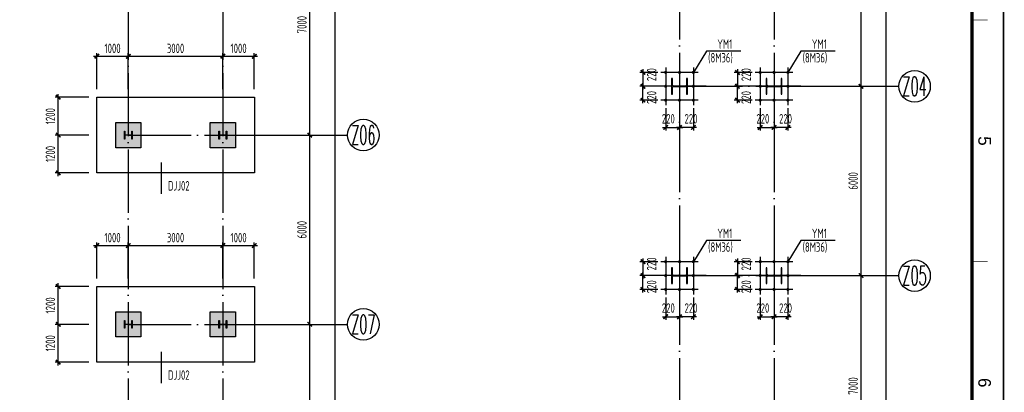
# Model space of a CAD drawing. Extents: x -294221 to 474257, y -25219 to 114942.
# Tile 24 of 70: x -30320 to 935, y 69894 to 81704. Entities that reach past the tile are written whole.
import ezdxf
from ezdxf.enums import TextEntityAlignment as Align

# ---------------------------------------------------------------- set-up
doc = ezdxf.new("R2010")
doc.units = 0
doc.header["$LTSCALE"] = 1000
doc.linetypes.add('DOTE', pattern=[2.42, 2, -0.2, 0.02, -0.2])
for name, color, linetype in [('AXIS', 7, 'Continuous'), ('AXIS_DIM', 3, 'Continuous'), ('AXIS_NUM', 7, 'Continuous'), ('BORDER', 7, 'Continuous'), ('COLU', 7, 'Continuous'), ('COLU_HATCH', 251, 'Continuous'), ('DIM', 3, 'Continuous'), ('J-基础', 4, 'Continuous'), ('J-标注', 3, 'Continuous'), ('L-螺栓', 2, 'Continuous'), ('Prof', 2, 'Continuous'), ('STEEL', 7, 'Continuous')]:
    doc.layers.add(name, color=color, linetype=linetype)
doc.styles.add('QC_宋体', font='txt')
doc.styles.add('TSSD_Axis', font='complex.shx', dxfattribs={"width": 0.7, "bigfont": 'hztxt.shx'})
doc.styles.add('TSSD_Dimension', font='tssdeng.shx', dxfattribs={"width": 0.7, "bigfont": 'hztxt.shx'})
doc.styles.add('TSSD_Rein', font='Tssdeng.shx', dxfattribs={"width": 0.7, "bigfont": '@@tssdchn.shx'})
doc.dimstyles.new('TSSD_100_100$0', dxfattribs={"dimtxt": 300, "dimasz": 100, "dimexe": 100, "dimexo": 250, "dimgap": 100, "dimtad": 1, "dimdec": 0, "dimrnd": 0.001, "dimzin": 0, "dimdsep": 46, "dimtxsty": 'TSSD_Dimension', "dimblk": 'ARCHTICK', "dimcen": 0, "dimdle": 100, "dimclrt": 7, "dimadec": 0, "dimazin": 0, "dimtfac": 1, "dimtdec": 0, "dimtix": 1, "dimtmove": 2, "dimatfit": 3, "dimldrblk": 'ARCHTICK', "dimfxl": 0, "dimtolj": 1, "dimtzin": 0, "dimarcsym": 0})
doc.dimstyles.new('TSSD_50_100', dxfattribs={"dimtxt": 300, "dimasz": 100, "dimexe": 100, "dimexo": 250, "dimgap": 100, "dimtad": 1, "dimdec": 0, "dimlfac": 0.5, "dimzin": 0, "dimdsep": 46, "dimtxsty": 'TSSD_Dimension', "dimblk": 'ARCHTICK', "dimcen": 0, "dimdle": 100, "dimclrt": 7, "dimadec": 0, "dimazin": 0, "dimtfac": 1, "dimtdec": 0, "dimtix": 1, "dimtmove": 2, "dimatfit": 3, "dimldrblk": 'ARCHTICK', "dimfxl": 0, "dimtolj": 1, "dimtzin": 0, "dimarcsym": 0})

# ---------------------------------------------------------------- blocks, each defined once
blk = doc.blocks.new('_ArchTick')
at = {"color": 0, "linetype": 'ByBlock', "const_width": 0.5}
blk.add_lwpolyline([(-0.71, -0.71), (0.71, 0.71)], dxfattribs=at)
blk = doc.blocks.new('*D28')
at = {"layer": 'AXIS_DIM', "color": 0, "lineweight": -2}
for p, q in [((-5124, 97594), (-2713, 97594)), ((-2813, 494), (-2813, 97694)), ((-5124, 594), (-2713, 594))]:
    blk.add_line(p, q, dxfattribs=at)
at = {"layer": 'Defpoints', "color": 0}
for p in [(-5374, 97594), (-2813, 97594), (-5374, 594)]:
    blk.add_point(p, dxfattribs=at)
at = {"layer": 'AXIS_DIM', "color": 0, "lineweight": -2, "xscale": 99.99999969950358, "yscale": 99.99999969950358, "zscale": 99.99999969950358}
for p, rotation in [((-2813, 97594), 90), ((-2813, 594), 270)]:
    blk.add_blockref('_ArchTick', p, dxfattribs=dict(at, rotation=rotation))
at = {"layer": 'AXIS_DIM', "color": 7, "insert": (-3063, 49094), "char_height": 300, "attachment_point": 5, "rotation": 90, "style": 'TSSD_Dimension'}
blk.add_mtext('\\A1;97000', dxfattribs=at)
blk = doc.blocks.new('*D30')
at = {"layer": 'AXIS_DIM', "color": 0, "lineweight": -2}
for p, q in [((-3613, 79494), (-3613, 85694)), ((-5124, 85594), (-3513, 85594)), ((-5124, 79594), (-3513, 79594))]:
    blk.add_line(p, q, dxfattribs=at)
at = {"layer": 'Defpoints', "color": 0}
for p in [(-5374, 85594), (-3613, 85594), (-5374, 79594)]:
    blk.add_point(p, dxfattribs=at)
at = {"layer": 'AXIS_DIM', "color": 0, "lineweight": -2, "xscale": 99.99999969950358, "yscale": 99.99999969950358, "zscale": 99.99999969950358}
for p, rotation in [((-3613, 85594), 90), ((-3613, 79594), 270)]:
    blk.add_blockref('_ArchTick', p, dxfattribs=dict(at, rotation=rotation))
at = {"layer": 'AXIS_DIM', "color": 7, "insert": (-3863, 82594), "char_height": 300, "attachment_point": 5, "rotation": 90, "style": 'TSSD_Dimension'}
blk.add_mtext('\\A1;6000', dxfattribs=at)
blk = doc.blocks.new('*D31')
at = {"layer": 'AXIS_DIM', "color": 0, "lineweight": -2}
for p, q in [((-5124, 79594), (-3513, 79594)), ((-3613, 73494), (-3613, 79694)), ((-5124, 73594), (-3513, 73594))]:
    blk.add_line(p, q, dxfattribs=at)
at = {"layer": 'Defpoints', "color": 0}
for p in [(-5374, 79594), (-3613, 79594), (-5374, 73594)]:
    blk.add_point(p, dxfattribs=at)
at = {"layer": 'AXIS_DIM', "color": 0, "lineweight": -2, "xscale": 99.99999969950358, "yscale": 99.99999969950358, "zscale": 99.99999969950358}
for p, rotation in [((-3613, 79594), 90), ((-3613, 73594), 270)]:
    blk.add_blockref('_ArchTick', p, dxfattribs=dict(at, rotation=rotation))
at = {"layer": 'AXIS_DIM', "color": 7, "insert": (-3863, 76594), "char_height": 300, "attachment_point": 5, "rotation": 90, "style": 'TSSD_Dimension'}
blk.add_mtext('\\A1;6000', dxfattribs=at)
blk = doc.blocks.new('*D32')
at = {"layer": 'AXIS_DIM', "color": 0, "lineweight": -2}
for p, q in [((-5124, 73594), (-3513, 73594)), ((-3613, 66494), (-3613, 73694)), ((-5124, 66594), (-3513, 66594))]:
    blk.add_line(p, q, dxfattribs=at)
at = {"layer": 'Defpoints', "color": 0}
for p in [(-5374, 73594), (-3613, 73594), (-5374, 66594)]:
    blk.add_point(p, dxfattribs=at)
at = {"layer": 'AXIS_DIM', "color": 0, "lineweight": -2, "xscale": 99.99999969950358, "yscale": 99.99999969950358, "zscale": 99.99999969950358}
for p, rotation in [((-3613, 73594), 90), ((-3613, 66594), 270)]:
    blk.add_blockref('_ArchTick', p, dxfattribs=dict(at, rotation=rotation))
at = {"layer": 'AXIS_DIM', "color": 7, "insert": (-3863, 70094), "char_height": 300, "attachment_point": 5, "rotation": 90, "style": 'TSSD_Dimension'}
blk.add_mtext('\\A1;7000', dxfattribs=at)
blk = doc.blocks.new('ts_axno')
at = {"color": 0, "linetype": 'ByBlock', "lineweight": -2}
blk.add_circle((0, 0), 0.5, dxfattribs=at)
at = {"color": 0, "linetype": 'ByBlock', "lineweight": -2, "style": 'TSSD_Axis', "width": 0.7}
blk.add_attdef('A', text='', height=0.6, dxfattribs=at).set_placement((0, 0), align=Align.MIDDLE_CENTER)
blk = doc.blocks.new('*D6')
at = {"layer": 'Defpoints', "color": 0}
for p in [(821, 965), (1261, 965), (1261, 100)]:
    blk.add_point(p, dxfattribs=at)
at = {"layer": 'DIM', "color": 0, "lineweight": -2}
for p, q in [((821, 715), (821, 0)), ((1261, 715), (1261, 0)), ((721, 100), (1361, 100))]:
    blk.add_line(p, q, dxfattribs=at)
at = {"layer": 'DIM', "color": 0, "lineweight": -2, "xscale": 100, "yscale": 100, "zscale": 100, "rotation": 180}
blk.add_blockref('_ArchTick', (821, 100), dxfattribs=at)
at = {"layer": 'DIM', "color": 0, "lineweight": -2, "xscale": 100, "yscale": 100, "zscale": 100}
blk.add_blockref('_ArchTick', (1261, 100), dxfattribs=at)
at = {"layer": 'DIM', "color": 7, "insert": (905, 375), "char_height": 300, "attachment_point": 5, "style": 'TSSD_Dimension'}
blk.add_mtext('\\A1;220', dxfattribs=at)
blk = doc.blocks.new('*D7')
at = {"layer": 'Defpoints', "color": 0}
for p in [(1261, 965), (1701, 965), (1261, 100)]:
    blk.add_point(p, dxfattribs=at)
at = {"layer": 'DIM', "color": 0, "lineweight": -2}
for p, q in [((1261, 715), (1261, 0)), ((1701, 715), (1701, 0)), ((1801, 100), (1161, 100))]:
    blk.add_line(p, q, dxfattribs=at)
at = {"layer": 'DIM', "color": 0, "lineweight": -2, "xscale": 100, "yscale": 100, "zscale": 100, "rotation": 180}
blk.add_blockref('_ArchTick', (1261, 100), dxfattribs=at)
at = {"layer": 'DIM', "color": 0, "lineweight": -2, "xscale": 100, "yscale": 100, "zscale": 100}
blk.add_blockref('_ArchTick', (1701, 100), dxfattribs=at)
at = {"layer": 'DIM', "color": 7, "insert": (1626, 375), "char_height": 300, "attachment_point": 5, "style": 'TSSD_Dimension'}
blk.add_mtext('\\A1;220', dxfattribs=at)
blk = doc.blocks.new('ls')
at = {"color": 2, "const_width": 50, "elevation": 0}
for points in [[(4909906, -2304294, 1), (4909856, -2304294, 1), (4909906, -2304294, 1)], [(4910346, -2304294, 1), (4910296, -2304294, 1), (4910346, -2304294, 1)], [(4910786, -2304294, 1), (4910736, -2304294, 1), (4910786, -2304294, 1)], [(4909906, -2304734, 1), (4909856, -2304734, 1), (4909906, -2304734, 1)], [(4910786, -2304734, 1), (4910736, -2304734, 1), (4910786, -2304734, 1)], [(4909906, -2305174, 1), (4909856, -2305174, 1), (4909906, -2305174, 1)], [(4910346, -2305174, 1), (4910296, -2305174, 1), (4910346, -2305174, 1)], [(4910786, -2305174, 1), (4910736, -2305174, 1), (4910786, -2305174, 1)]]:
    blk.add_lwpolyline(points, format="xyb", dxfattribs=at)
at = {"layer": 'AXIS'}
for p, q in [((4910321, -2303885), (4910321, -2305583)), ((4909393, -2304734), (4911250, -2304734))]:
    blk.add_line(p, q, dxfattribs=at)
at = {"layer": 'AXIS', "color": 1, "ltscale": 0.5}
for p, q in [((4909725, -2304294), (4910917, -2304294)), ((4909881, -2304138), (4909881, -2305330)), ((4910761, -2304138), (4910761, -2305330)), ((4909725, -2305174), (4910917, -2305174))]:
    blk.add_line(p, q, dxfattribs=at)
blk = doc.blocks.new('*D9')
at = {"layer": 'Defpoints', "color": 0}
for p in [(821, 1845), (100, 1405), (821, 1405)]:
    blk.add_point(p, dxfattribs=at)
at = {"layer": 'DIM', "color": 0, "lineweight": -2}
for p, q in [((100, 1945), (100, 1305)), ((571, 1845), (0, 1845)), ((571, 1405), (0, 1405))]:
    blk.add_line(p, q, dxfattribs=at)
at = {"layer": 'DIM', "color": 0, "lineweight": -2, "xscale": 100, "yscale": 100, "zscale": 100}
for p, rotation in [((100, 1845), 90), ((100, 1405), 270)]:
    blk.add_blockref('_ArchTick', p, dxfattribs=dict(at, rotation=rotation))
at = {"layer": 'DIM', "color": 7, "insert": (375, 1774), "char_height": 300, "attachment_point": 5, "rotation": 90, "style": 'TSSD_Dimension'}
blk.add_mtext('\\A1;220', dxfattribs=at)
blk = doc.blocks.new('*D10')
at = {"layer": 'Defpoints', "color": 0}
for p in [(100, 1405), (821, 1405), (821, 965)]:
    blk.add_point(p, dxfattribs=at)
at = {"layer": 'DIM', "color": 0, "lineweight": -2}
for p, q in [((571, 1405), (0, 1405)), ((100, 865), (100, 1505)), ((571, 965), (0, 965))]:
    blk.add_line(p, q, dxfattribs=at)
at = {"layer": 'DIM', "color": 0, "lineweight": -2, "xscale": 100, "yscale": 100, "zscale": 100}
for p, rotation in [((100, 1405), 90), ((100, 965), 270)]:
    blk.add_blockref('_ArchTick', p, dxfattribs=dict(at, rotation=rotation))
at = {"layer": 'DIM', "color": 7, "insert": (375, 1050), "char_height": 300, "attachment_point": 5, "rotation": 90, "style": 'TSSD_Dimension'}
blk.add_mtext('\\A1;220', dxfattribs=at)
blk = doc.blocks.new('*D50')
at = {"layer": 'AXIS_DIM', "color": 0, "lineweight": -2}
for p, q in [((-20311, 11947), (-20311, 109148)), ((-22622, 109048), (-20211, 109048)), ((-22622, 12047), (-20211, 12047))]:
    blk.add_line(p, q, dxfattribs=at)
at = {"layer": 'Defpoints', "color": 0}
for p in [(-22872, 109048), (-20311, 109048), (-22872, 12047)]:
    blk.add_point(p, dxfattribs=at)
at = {"layer": 'AXIS_DIM', "color": 0, "lineweight": -2, "xscale": 99.99999969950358, "yscale": 99.99999969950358, "zscale": 99.99999969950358}
for p, rotation in [((-20311, 109048), 90), ((-20311, 12047), 270)]:
    blk.add_blockref('_ArchTick', p, dxfattribs=dict(at, rotation=rotation))
at = {"layer": 'AXIS_DIM', "color": 7, "insert": (-20561, 60548), "char_height": 300, "attachment_point": 5, "rotation": 90, "style": 'TSSD_Dimension'}
blk.add_mtext('\\A1;97000', dxfattribs=at)
blk = doc.blocks.new('*D54')
at = {"layer": 'AXIS_DIM', "color": 0, "lineweight": -2}
for p, q in [((-22622, 85048), (-21011, 85048)), ((-21111, 77948), (-21111, 85148)), ((-22622, 78048), (-21011, 78048))]:
    blk.add_line(p, q, dxfattribs=at)
at = {"layer": 'Defpoints', "color": 0}
for p in [(-22872, 85048), (-21111, 85048), (-22872, 78048)]:
    blk.add_point(p, dxfattribs=at)
at = {"layer": 'AXIS_DIM', "color": 0, "lineweight": -2, "xscale": 99.99999969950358, "yscale": 99.99999969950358, "zscale": 99.99999969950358}
for p, rotation in [((-21111, 85048), 90), ((-21111, 78048), 270)]:
    blk.add_blockref('_ArchTick', p, dxfattribs=dict(at, rotation=rotation))
at = {"layer": 'AXIS_DIM', "color": 7, "insert": (-21361, 81548), "char_height": 300, "attachment_point": 5, "rotation": 90, "style": 'TSSD_Dimension'}
blk.add_mtext('\\A1;7000', dxfattribs=at)
blk = doc.blocks.new('*D55')
at = {"layer": 'AXIS_DIM', "color": 0, "lineweight": -2}
for p, q in [((-21111, 71948), (-21111, 78148)), ((-22622, 78048), (-21011, 78048)), ((-22622, 72048), (-21011, 72048))]:
    blk.add_line(p, q, dxfattribs=at)
at = {"layer": 'Defpoints', "color": 0}
for p in [(-22872, 78048), (-21111, 78048), (-22872, 72048)]:
    blk.add_point(p, dxfattribs=at)
at = {"layer": 'AXIS_DIM', "color": 0, "lineweight": -2, "xscale": 99.99999969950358, "yscale": 99.99999969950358, "zscale": 99.99999969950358}
for p, rotation in [((-21111, 78048), 90), ((-21111, 72048), 270)]:
    blk.add_blockref('_ArchTick', p, dxfattribs=dict(at, rotation=rotation))
at = {"layer": 'AXIS_DIM', "color": 7, "insert": (-21361, 75048), "char_height": 300, "attachment_point": 5, "rotation": 90, "style": 'TSSD_Dimension'}
blk.add_mtext('\\A1;6000', dxfattribs=at)
blk = doc.blocks.new('*D56')
at = {"layer": 'AXIS_DIM', "color": 0, "lineweight": -2}
for p, q in [((-22622, 72048), (-21011, 72048)), ((-21111, 65948), (-21111, 72148)), ((-22622, 66048), (-21011, 66048))]:
    blk.add_line(p, q, dxfattribs=at)
at = {"layer": 'Defpoints', "color": 0}
for p in [(-22872, 72048), (-21111, 72048), (-22872, 66048)]:
    blk.add_point(p, dxfattribs=at)
at = {"layer": 'AXIS_DIM', "color": 0, "lineweight": -2, "xscale": 99.99999969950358, "yscale": 99.99999969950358, "zscale": 99.99999969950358}
for p, rotation in [((-21111, 72048), 90), ((-21111, 66048), 270)]:
    blk.add_blockref('_ArchTick', p, dxfattribs=dict(at, rotation=rotation))
at = {"layer": 'AXIS_DIM', "color": 7, "insert": (-21361, 69048), "char_height": 300, "attachment_point": 5, "rotation": 90, "style": 'TSSD_Dimension'}
blk.add_mtext('\\A1;6000', dxfattribs=at)
blk = doc.blocks.new('*D91')
at = {"layer": 'Defpoints', "color": 0}
for p in [(-22872, 80546), (-23872, 79248), (-22872, 79248)]:
    blk.add_point(p, dxfattribs=at)
at = {"layer": 'J-标注', "color": 0, "lineweight": -2}
for p, q in [((-23872, 79498), (-23872, 80646)), ((-22872, 79498), (-22872, 80646)), ((-23972, 80546), (-22772, 80546))]:
    blk.add_line(p, q, dxfattribs=at)
at = {"layer": 'J-标注', "color": 0, "lineweight": -2, "xscale": 99.99999969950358, "yscale": 99.99999969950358, "zscale": 99.99999969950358, "rotation": 180}
blk.add_blockref('_ArchTick', (-23872, 80546), dxfattribs=at)
at = {"layer": 'J-标注', "color": 0, "lineweight": -2, "xscale": 99.99999969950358, "yscale": 99.99999969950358, "zscale": 99.99999969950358}
blk.add_blockref('_ArchTick', (-22872, 80546), dxfattribs=at)
at = {"layer": 'J-标注', "color": 7, "insert": (-23372, 80796), "char_height": 300, "attachment_point": 5, "style": 'TSSD_Dimension'}
blk.add_mtext('\\A1;1000', dxfattribs=at)
blk = doc.blocks.new('*D92')
at = {"layer": 'Defpoints', "color": 0}
for p in [(-23872, 80546), (-26872, 79248), (-23872, 79248)]:
    blk.add_point(p, dxfattribs=at)
at = {"layer": 'J-标注', "color": 0, "lineweight": -2}
for p, q in [((-26872, 79498), (-26872, 80646)), ((-23872, 79498), (-23872, 80646)), ((-26972, 80546), (-23772, 80546))]:
    blk.add_line(p, q, dxfattribs=at)
at = {"layer": 'J-标注', "color": 0, "lineweight": -2, "xscale": 99.99999969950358, "yscale": 99.99999969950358, "zscale": 99.99999969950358, "rotation": 180}
blk.add_blockref('_ArchTick', (-26872, 80546), dxfattribs=at)
at = {"layer": 'J-标注', "color": 0, "lineweight": -2, "xscale": 99.99999969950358, "yscale": 99.99999969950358, "zscale": 99.99999969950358}
blk.add_blockref('_ArchTick', (-23872, 80546), dxfattribs=at)
at = {"layer": 'J-标注', "color": 7, "insert": (-25372, 80796), "char_height": 300, "attachment_point": 5, "style": 'TSSD_Dimension'}
blk.add_mtext('\\A1;3000', dxfattribs=at)
blk = doc.blocks.new('*D93')
at = {"layer": 'Defpoints', "color": 0}
for p in [(-26872, 80546), (-27872, 79248), (-26872, 79248)]:
    blk.add_point(p, dxfattribs=at)
at = {"layer": 'J-标注', "color": 0, "lineweight": -2}
for p, q in [((-27872, 79498), (-27872, 80646)), ((-26872, 79498), (-26872, 80646)), ((-27972, 80546), (-26772, 80546))]:
    blk.add_line(p, q, dxfattribs=at)
at = {"layer": 'J-标注', "color": 0, "lineweight": -2, "xscale": 99.99999969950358, "yscale": 99.99999969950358, "zscale": 99.99999969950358, "rotation": 180}
blk.add_blockref('_ArchTick', (-27872, 80546), dxfattribs=at)
at = {"layer": 'J-标注', "color": 0, "lineweight": -2, "xscale": 99.99999969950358, "yscale": 99.99999969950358, "zscale": 99.99999969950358}
blk.add_blockref('_ArchTick', (-26872, 80546), dxfattribs=at)
at = {"layer": 'J-标注', "color": 7, "insert": (-27372, 80796), "char_height": 300, "attachment_point": 5, "style": 'TSSD_Dimension'}
blk.add_mtext('\\A1;1000', dxfattribs=at)
blk = doc.blocks.new('*D94')
at = {"layer": 'Defpoints', "color": 0}
for p in [(-29096, 78048), (-27872, 78048), (-27872, 76848)]:
    blk.add_point(p, dxfattribs=at)
at = {"layer": 'J-标注', "color": 0, "lineweight": -2}
for p, q in [((-29096, 76748), (-29096, 78148)), ((-28122, 78048), (-29196, 78048)), ((-28122, 76848), (-29196, 76848))]:
    blk.add_line(p, q, dxfattribs=at)
at = {"layer": 'J-标注', "color": 0, "lineweight": -2, "xscale": 99.99999969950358, "yscale": 99.99999969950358, "zscale": 99.99999969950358}
for p, rotation in [((-29096, 78048), 90), ((-29096, 76848), 270)]:
    blk.add_blockref('_ArchTick', p, dxfattribs=dict(at, rotation=rotation))
at = {"layer": 'J-标注', "color": 7, "insert": (-29346, 77448), "char_height": 300, "attachment_point": 5, "rotation": 90, "style": 'TSSD_Dimension'}
blk.add_mtext('\\A1;1200', dxfattribs=at)
blk = doc.blocks.new('*D95')
at = {"layer": 'Defpoints', "color": 0}
for p in [(-29096, 79248), (-27872, 79248), (-27872, 78048)]:
    blk.add_point(p, dxfattribs=at)
at = {"layer": 'J-标注', "color": 0, "lineweight": -2}
for p, q in [((-28122, 79248), (-29196, 79248)), ((-29096, 77948), (-29096, 79348)), ((-28122, 78048), (-29196, 78048))]:
    blk.add_line(p, q, dxfattribs=at)
at = {"layer": 'J-标注', "color": 0, "lineweight": -2, "xscale": 99.99999969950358, "yscale": 99.99999969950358, "zscale": 99.99999969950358}
for p, rotation in [((-29096, 79248), 90), ((-29096, 78048), 270)]:
    blk.add_blockref('_ArchTick', p, dxfattribs=dict(at, rotation=rotation))
at = {"layer": 'J-标注', "color": 7, "insert": (-29346, 78648), "char_height": 300, "attachment_point": 5, "rotation": 90, "style": 'TSSD_Dimension'}
blk.add_mtext('\\A1;1200', dxfattribs=at)
blk = doc.blocks.new('*D96')
at = {"layer": 'Defpoints', "color": 0}
for p in [(-22872, 74546), (-23872, 73248), (-22872, 73248)]:
    blk.add_point(p, dxfattribs=at)
at = {"layer": 'J-标注', "color": 0, "lineweight": -2}
for p, q in [((-23972, 74546), (-22772, 74546)), ((-23872, 73498), (-23872, 74646)), ((-22872, 73498), (-22872, 74646))]:
    blk.add_line(p, q, dxfattribs=at)
at = {"layer": 'J-标注', "color": 0, "lineweight": -2, "xscale": 99.99999969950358, "yscale": 99.99999969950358, "zscale": 99.99999969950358, "rotation": 180}
blk.add_blockref('_ArchTick', (-23872, 74546), dxfattribs=at)
at = {"layer": 'J-标注', "color": 0, "lineweight": -2, "xscale": 99.99999969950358, "yscale": 99.99999969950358, "zscale": 99.99999969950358}
blk.add_blockref('_ArchTick', (-22872, 74546), dxfattribs=at)
at = {"layer": 'J-标注', "color": 7, "insert": (-23372, 74796), "char_height": 300, "attachment_point": 5, "style": 'TSSD_Dimension'}
blk.add_mtext('\\A1;1000', dxfattribs=at)
blk = doc.blocks.new('*D97')
at = {"layer": 'Defpoints', "color": 0}
for p in [(-23872, 74546), (-26872, 73248), (-23872, 73248)]:
    blk.add_point(p, dxfattribs=at)
at = {"layer": 'J-标注', "color": 0, "lineweight": -2}
for p, q in [((-26972, 74546), (-23772, 74546)), ((-26872, 73498), (-26872, 74646)), ((-23872, 73498), (-23872, 74646))]:
    blk.add_line(p, q, dxfattribs=at)
at = {"layer": 'J-标注', "color": 0, "lineweight": -2, "xscale": 99.99999969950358, "yscale": 99.99999969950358, "zscale": 99.99999969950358, "rotation": 180}
blk.add_blockref('_ArchTick', (-26872, 74546), dxfattribs=at)
at = {"layer": 'J-标注', "color": 0, "lineweight": -2, "xscale": 99.99999969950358, "yscale": 99.99999969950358, "zscale": 99.99999969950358}
blk.add_blockref('_ArchTick', (-23872, 74546), dxfattribs=at)
at = {"layer": 'J-标注', "color": 7, "insert": (-25372, 74796), "char_height": 300, "attachment_point": 5, "style": 'TSSD_Dimension'}
blk.add_mtext('\\A1;3000', dxfattribs=at)
blk = doc.blocks.new('*D98')
at = {"layer": 'Defpoints', "color": 0}
for p in [(-26872, 74546), (-27872, 73248), (-26872, 73248)]:
    blk.add_point(p, dxfattribs=at)
at = {"layer": 'J-标注', "color": 0, "lineweight": -2}
for p, q in [((-27972, 74546), (-26772, 74546)), ((-27872, 73498), (-27872, 74646)), ((-26872, 73498), (-26872, 74646))]:
    blk.add_line(p, q, dxfattribs=at)
at = {"layer": 'J-标注', "color": 0, "lineweight": -2, "xscale": 99.99999969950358, "yscale": 99.99999969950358, "zscale": 99.99999969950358, "rotation": 180}
blk.add_blockref('_ArchTick', (-27872, 74546), dxfattribs=at)
at = {"layer": 'J-标注', "color": 0, "lineweight": -2, "xscale": 99.99999969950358, "yscale": 99.99999969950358, "zscale": 99.99999969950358}
blk.add_blockref('_ArchTick', (-26872, 74546), dxfattribs=at)
at = {"layer": 'J-标注', "color": 7, "insert": (-27372, 74796), "char_height": 300, "attachment_point": 5, "style": 'TSSD_Dimension'}
blk.add_mtext('\\A1;1000', dxfattribs=at)
blk = doc.blocks.new('*D99')
at = {"layer": 'Defpoints', "color": 0}
for p in [(-29096, 72048), (-27872, 72048), (-27872, 70848)]:
    blk.add_point(p, dxfattribs=at)
at = {"layer": 'J-标注', "color": 0, "lineweight": -2}
for p, q in [((-28122, 72048), (-29196, 72048)), ((-29096, 70748), (-29096, 72148)), ((-28122, 70848), (-29196, 70848))]:
    blk.add_line(p, q, dxfattribs=at)
at = {"layer": 'J-标注', "color": 0, "lineweight": -2, "xscale": 99.99999969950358, "yscale": 99.99999969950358, "zscale": 99.99999969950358}
for p, rotation in [((-29096, 72048), 90), ((-29096, 70848), 270)]:
    blk.add_blockref('_ArchTick', p, dxfattribs=dict(at, rotation=rotation))
at = {"layer": 'J-标注', "color": 7, "insert": (-29346, 71448), "char_height": 300, "attachment_point": 5, "rotation": 90, "style": 'TSSD_Dimension'}
blk.add_mtext('\\A1;1200', dxfattribs=at)
blk = doc.blocks.new('*D100')
at = {"layer": 'Defpoints', "color": 0}
for p in [(-29096, 73248), (-27872, 73248), (-27872, 72048)]:
    blk.add_point(p, dxfattribs=at)
at = {"layer": 'J-标注', "color": 0, "lineweight": -2}
for p, q in [((-28122, 73248), (-29196, 73248)), ((-29096, 71948), (-29096, 73348)), ((-28122, 72048), (-29196, 72048))]:
    blk.add_line(p, q, dxfattribs=at)
at = {"layer": 'J-标注', "color": 0, "lineweight": -2, "xscale": 99.99999969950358, "yscale": 99.99999969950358, "zscale": 99.99999969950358}
for p, rotation in [((-29096, 73248), 90), ((-29096, 72048), 270)]:
    blk.add_blockref('_ArchTick', p, dxfattribs=dict(at, rotation=rotation))
at = {"layer": 'J-标注', "color": 7, "insert": (-29346, 72648), "char_height": 300, "attachment_point": 5, "rotation": 90, "style": 'TSSD_Dimension'}
blk.add_mtext('\\A1;1200', dxfattribs=at)
blk = doc.blocks.new('A1+0.5E图框')
for points, const_width in [([(0, 0), (1261, 0), (1261, 594), (0, 594)], 0.5), ([(25, 10), (1251, 10), (1251, 584), (25, 584)], 1)]:
    blk.add_lwpolyline(points, close=True, dxfattribs=dict(const_width=const_width))
at = {"const_width": 0.2}
for points in [[(331.5, 589), (331.5, 584)], [(408.12, 589), (408.12, 584)]]:
    blk.add_lwpolyline(points, dxfattribs=at)
at = {"style": 'QC_宋体'}
for s, p in [('5', (369.81, 588)), ('6', (446.44, 588))]:
    blk.add_text(s, height=4, dxfattribs=at).set_placement(p, align=Align.MIDDLE_CENTER)
blk = doc.blocks.new('B202676111851')
at = {"layer": 'L-螺栓', "color": 2}
for p, q in [((2115.5, 2515.3), (1700.5, 1845.1)), ((3203.8, 2515.3), (2115.5, 2515.3))]:
    blk.add_line(p, q, dxfattribs=at)
at = {"layer": 'STEEL'}
blk.add_lwpolyline([(1510.5, 1155.1), (1510.5, 1655.1), (1486.5, 1655.1), (1486.5, 1454.6, -0.4142136), (1444.5, 1412.6), (1076.5, 1412.6, -0.4142136), (1034.5, 1454.6), (1034.5, 1655.1), (1010.5, 1655.1), (1010.5, 1155.1), (1034.5, 1155.1), (1034.5, 1355.6, -0.4142136), (1076.5, 1397.6), (1444.5, 1397.6, -0.4142136), (1486.5, 1355.6), (1486.5, 1155.1), (1510.5, 1155.1)], format="xyb", dxfattribs=at)
at = {"color": 0, "rotation": 270}
blk.add_blockref('ls', (2305994.8, 4911726.3), dxfattribs=at)
at = {"layer": 'L-螺栓', "color": 2, "style": 'TSSD_Rein', "width": 0.7}
for s, p in [('YM1', (2459.6, 2591.3)), ('(8M36)', (2168.4, 2159.8))]:
    blk.add_text(s, height=300, dxfattribs=at).set_placement(p)
at = {"layer": 'DIM'}
for base, p1, p2, angle, picture, middle in [((100, 1405.1), (820.5, 1845.1), (820.5, 1405.1), 270, '*D9', (375, 1774)), ((100, 1405.1), (820.5, 965.1), (820.5, 1405.1), 90, '*D10', (375, 1050.3)), ((1260.5, 100), (1700.5, 965.1), (1260.5, 965.1), 180, '*D7', (1626, 375))]:
    dim = blk.add_linear_dim(base=base, p1=p1, p2=p2, angle=angle, dimstyle='TSSD_50_100', dxfattribs=at)
    dim.commit()
    dim.dimension.update_dxf_attribs({"geometry": picture, "text_midpoint": middle, "dimtype": 128})
dim = blk.add_linear_dim(base=(1260.5, 100), p1=(820.5, 965.1), p2=(1260.5, 965.1), dimstyle='TSSD_50_100', dxfattribs=at)
dim.commit()
dim.dimension.update_dxf_attribs({"geometry": '*D6', "text_midpoint": (905, 375), "dimtype": 128})

msp = doc.modelspace()

# ---------------------------------------------------------------- hatches: boundary and pattern name
at = {"layer": 'COLU_HATCH'}
h = msp.add_hatch(color=256, dxfattribs=at)
h.dxf.hatch_style = 1
h.paths.add_polyline_path([(-27271.675, 78447.679), (-26471.675, 78447.679), (-26471.675, 77647.679), (-27271.675, 77647.679)])
h = msp.add_hatch(color=256, dxfattribs=at)
h.dxf.hatch_style = 1
h.paths.add_polyline_path([(-24271.675, 78447.677), (-23471.675, 78447.677), (-23471.675, 77647.677), (-24271.675, 77647.677)])
h = msp.add_hatch(color=256, dxfattribs=at)
h.dxf.hatch_style = 1
h.paths.add_polyline_path([(-27271.675, 72447.679), (-26471.675, 72447.679), (-26471.675, 71647.679), (-27271.675, 71647.679)])
h = msp.add_hatch(color=256, dxfattribs=at)
h.dxf.hatch_style = 1
h.paths.add_polyline_path([(-24271.675, 72447.677), (-23471.675, 72447.677), (-23471.675, 71647.677), (-24271.675, 71647.677)])

# ---------------------------------------------------------------- linework, layer by layer
at = {"layer": 'AXIS', "color": 1, "linetype": 'DOTE'}
for p, q in [((-26871.675, 109047.677, -4116055.252), (-26871.675, 11047.329, -4116055.252)), ((-23871.675, 109047.677, -4116055.252), (-23871.675, 11047.329, -4116055.252)), ((-9374.496, 97593.907, -4116055.252), (-9374.496, -406.442, -4116055.252)), ((-6374.496, 97593.907, -4116055.252), (-6374.496, -406.442, -4116055.252)), ((-9374.496, 79593.907, -4116055.252), (-5374.496, 79593.907, -4116055.252)), ((-26871.675, 78047.677, -4116055.252), (-22871.675, 78047.677, -4116055.252)), ((-9374.496, 73593.907, -4116055.252), (-5374.496, 73593.907, -4116055.252)), ((-26871.675, 72047.677, -4116055.252), (-22871.675, 72047.677, -4116055.252))]:
    msp.add_line(p, q, dxfattribs=at)
at = {"layer": 'AXIS_NUM'}
for p, q in [((-5374.496, 79593.907, -4116055.252), (-2413.47, 79593.907, -4116055.252)), ((-22871.675, 78047.677, -4116055.252), (-19910.649, 78047.677, -4116055.252)), ((-5374.496, 73593.907, -4116055.252), (-2413.47, 73593.907, -4116055.252)), ((-22871.675, 72047.677, -4116055.252), (-19910.649, 72047.677, -4116055.252))]:
    msp.add_line(p, q, dxfattribs=at)
at = {"layer": 'BORDER'}
msp.add_lwpolyline([(-58489.896, -11257.991), (-58489.896, 114942.009), (910.104, 114942.009), (910.104, -11257.991)], close=True, dxfattribs=at)
at = {"layer": 'BORDER', "const_width": 50}
msp.add_lwpolyline([(-57489.896, -10257.991), (-57489.896, 112442.009), (-89.896, 112442.009), (-89.896, -10257.991)], close=True, dxfattribs=at)
at = {"layer": 'COLU', "color": 6, "elevation": -4116055.252}
for points in [[(-27271.675, 78447.679), (-26471.675, 78447.679), (-26471.675, 77647.679), (-27271.675, 77647.679)], [(-24271.675, 78447.677), (-23471.675, 78447.677), (-23471.675, 77647.677), (-24271.675, 77647.677)], [(-27271.675, 72447.679), (-26471.675, 72447.679), (-26471.675, 71647.679), (-27271.675, 71647.679)], [(-24271.675, 72447.677), (-23471.675, 72447.677), (-23471.675, 71647.677), (-24271.675, 71647.677)]]:
    msp.add_lwpolyline(points, close=True, dxfattribs=at)
at = {"layer": 'J-基础', "elevation": -4116014.848}
for points in [[(-22871.675, 79247.679), (-22871.675, 76847.679), (-27871.675, 76847.679), (-27871.675, 79247.679)], [(-22871.675, 73247.679), (-22871.675, 70847.679), (-27871.675, 70847.679), (-27871.675, 73247.679)]]:
    msp.add_lwpolyline(points, close=True, dxfattribs=at)
for points in [[(-25816.367, 76180.364), (-25816.367, 77180.274)], [(-25816.367, 70180.364), (-25816.367, 71180.274)]]:
    msp.add_lwpolyline(points, dxfattribs=at)
at = {"layer": 'Prof', "elevation": -4116055.252}
for points in [[(-26776.675, 78052.677, 0.414213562), (-26760.675, 78068.677), (-26760.675, 78172.677), (-26746.675, 78172.677), (-26746.675, 77922.677), (-26760.675, 77922.677), (-26760.675, 78026.677, 0.414213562), (-26776.675, 78042.677), (-26966.675, 78042.677, 0.414213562), (-26982.675, 78026.677), (-26982.675, 77922.677), (-26996.675, 77922.677), (-26996.675, 78172.677), (-26982.675, 78172.677), (-26982.675, 78068.677, 0.414213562), (-26966.675, 78052.677)], [(-23776.675, 78052.677, 0.414213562), (-23760.675, 78068.677), (-23760.675, 78172.677), (-23746.675, 78172.677), (-23746.675, 77922.677), (-23760.675, 77922.677), (-23760.675, 78026.677, 0.414213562), (-23776.675, 78042.677), (-23966.675, 78042.677, 0.414213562), (-23982.675, 78026.677), (-23982.675, 77922.677), (-23996.675, 77922.677), (-23996.675, 78172.677), (-23982.675, 78172.677), (-23982.675, 78068.677, 0.414213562), (-23966.675, 78052.677)], [(-26776.675, 72052.677, 0.414213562), (-26760.675, 72068.677), (-26760.675, 72172.677), (-26746.675, 72172.677), (-26746.675, 71922.677), (-26760.675, 71922.677), (-26760.675, 72026.677, 0.414213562), (-26776.675, 72042.677), (-26966.675, 72042.677, 0.414213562), (-26982.675, 72026.677), (-26982.675, 71922.677), (-26996.675, 71922.677), (-26996.675, 72172.677), (-26982.675, 72172.677), (-26982.675, 72068.677, 0.414213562), (-26966.675, 72052.677)], [(-23776.675, 72052.677, 0.414213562), (-23760.675, 72068.677), (-23760.675, 72172.677), (-23746.675, 72172.677), (-23746.675, 71922.677), (-23760.675, 71922.677), (-23760.675, 72026.677, 0.414213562), (-23776.675, 72042.677), (-23966.675, 72042.677, 0.414213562), (-23982.675, 72026.677), (-23982.675, 71922.677), (-23996.675, 71922.677), (-23996.675, 72172.677), (-23982.675, 72172.677), (-23982.675, 72068.677, 0.414213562), (-23966.675, 72052.677)]]:
    msp.add_lwpolyline(points, format="xyb", close=True, dxfattribs=at)

# ---------------------------------------------------------------- block references
at = {"xscale": 100, "yscale": 100, "zscale": 100, "rotation": 270}
msp.add_blockref('A1+0.5E图框', (-58489.896, 114842.009), dxfattribs=at)
at = {"layer": 'AXIS_NUM'}
ref = msp.add_blockref('ts_axno', (-1913.47, 79593.907, -4116055.252), dxfattribs=dict(at, xscale=999.9999969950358, yscale=999.9999969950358, zscale=999.9999969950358))
ref.add_attrib('A2', 'Z04', dxfattribs={"height": 600, "style": 'TSSD_Axis', "width": 0.5}).set_placement((-1913.47, 79593.907, -4116055.252), align=Align.MIDDLE_CENTER)
ref = msp.add_blockref('ts_axno', (-19410.649, 78047.677, -4116055.252), dxfattribs=dict(at, xscale=999.9999969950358, yscale=999.9999969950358, zscale=999.9999969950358))
ref.add_attrib('A2', 'Z06', dxfattribs={"height": 600, "style": 'TSSD_Axis', "width": 0.5}).set_placement((-19410.649, 78047.677, -4116055.252), align=Align.MIDDLE_CENTER)
ref = msp.add_blockref('ts_axno', (-1913.47, 73593.907, -4116055.252), dxfattribs=dict(at, xscale=999.9999969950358, yscale=999.9999969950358, zscale=999.9999969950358))
ref.add_attrib('A2', 'Z05', dxfattribs={"height": 600, "style": 'TSSD_Axis', "width": 0.5}).set_placement((-1913.47, 73593.907, -4116055.252), align=Align.MIDDLE_CENTER)
ref = msp.add_blockref('ts_axno', (-19410.649, 72047.677, -4116055.252), dxfattribs=dict(at, xscale=999.9999969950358, yscale=999.9999969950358, zscale=999.9999969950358))
ref.add_attrib('A2', 'Z07', dxfattribs={"height": 600, "style": 'TSSD_Axis', "width": 0.5}).set_placement((-19410.649, 72047.677, -4116055.252), align=Align.MIDDLE_CENTER)
at = {"layer": 'L-螺栓'}
for p in [(-10635.004, 78188.76, -4116055.252), (-7635.004, 78188.76, -4116055.252), (-10635.004, 72188.76, -4116055.252), (-7635.004, 72188.76, -4116055.252)]:
    msp.add_blockref('B202676111851', p, dxfattribs=at)

# ---------------------------------------------------------------- texts
at = {"layer": 'J-基础', "style": 'TSSD_Rein', "width": 0.7}
for p in [(-25614.492, 76289.889, -18506585.478), (-25614.492, 70289.889, -18506585.478)]:
    msp.add_text('DJ%%142J%%14302', height=300, dxfattribs=at).set_placement(p)

# ---------------------------------------------------------------- dimensions: what is measured, and where the dimension line sits
at = {"layer": 'AXIS_DIM'}
for base, p1, p2, picture, middle in [((-20310.649, 109047.677, -4116055.252), (-22871.675, 12047.329, -4116055.252), (-22871.675, 109047.677, -4116055.252), '*D50', (-20560.649, 60547.503, -4116055.252)), ((-2813.47, 97593.907, -4116055.252), (-5374.496, 593.558, -4116055.252), (-5374.496, 97593.907, -4116055.252), '*D28', (-3063.47, 49093.732, -4116055.252)), ((-3613.47, 85593.907, -4116055.252), (-5374.496, 79593.907, -4116055.252), (-5374.496, 85593.907, -4116055.252), '*D30', (-3863.47, 82593.907, -4116055.252)), ((-21110.649, 85047.677, -4116055.252), (-22871.675, 78047.677, -4116055.252), (-22871.675, 85047.677, -4116055.252), '*D54', (-21360.649, 81547.677, -4116055.252)), ((-3613.47, 79593.907, -4116055.252), (-5374.496, 73593.907, -4116055.252), (-5374.496, 79593.907, -4116055.252), '*D31', (-3863.47, 76593.907, -4116055.252)), ((-21110.649, 78047.677, -4116055.252), (-22871.675, 72047.677, -4116055.252), (-22871.675, 78047.677, -4116055.252), '*D55', (-21360.649, 75047.677, -4116055.252)), ((-3613.47, 73593.907, -4116055.252), (-5374.496, 66593.907, -4116055.252), (-5374.496, 73593.907, -4116055.252), '*D32', (-3863.47, 70093.907, -4116055.252)), ((-21110.649, 72047.677, -4116055.252), (-22871.675, 66047.677, -4116055.252), (-22871.675, 72047.677, -4116055.252), '*D56', (-21360.649, 69047.677, -4116055.252))]:
    dim = msp.add_linear_dim(base=base, p1=p1, p2=p2, angle=270, dimstyle='TSSD_100_100$0', override={"dimscale": 1, "dimlfac": 1}, dxfattribs=at)
    dim.commit()
    dim.dimension.update_dxf_attribs({"geometry": picture, "text_midpoint": middle})
at = {"layer": 'J-标注'}
for p1, p2, distance, picture, middle in [((-27871.675, 79247.679, -4116055.252), (-26871.675, 79247.679, -4116055.252), 1298.251, '*D93', (-27371.675, 80795.93, -4116055.252)), ((-26871.675, 79247.679, -4116055.252), (-23871.675, 79247.679, -4116055.252), 1298.251, '*D92', (-25371.675, 80795.93, -4116055.252)), ((-23871.675, 79247.679, -4116055.252), (-22871.675, 79247.679, -4116055.252), 1298.251, '*D91', (-23371.675, 80795.93, -4116055.252)), ((-27871.675, 78047.677, -4116055.252), (-27871.675, 79247.679, -4116055.252), 1223.907, '*D95', (-29345.582, 78647.678, -4116055.252)), ((-27871.675, 76847.679, -4116055.252), (-27871.675, 78047.677, -4116055.252), 1223.907, '*D94', (-29345.582, 77447.678, -4116055.252)), ((-27871.675, 73247.679, -4116055.252), (-26871.675, 73247.679, -4116055.252), 1298.251, '*D98', (-27371.675, 74795.93, -4116055.252)), ((-26871.675, 73247.679, -4116055.252), (-23871.675, 73247.679, -4116055.252), 1298.251, '*D97', (-25371.675, 74795.93, -4116055.252)), ((-23871.675, 73247.679, -4116055.252), (-22871.675, 73247.679, -4116055.252), 1298.251, '*D96', (-23371.675, 74795.93, -4116055.252)), ((-27871.675, 72047.677, -4116055.252), (-27871.675, 73247.679, -4116055.252), 1223.907, '*D100', (-29345.582, 72647.678, -4116055.252)), ((-27871.675, 70847.679, -4116055.252), (-27871.675, 72047.677, -4116055.252), 1223.907, '*D99', (-29345.582, 71447.678, -4116055.252))]:
    dim = msp.add_aligned_dim(p1=p1, p2=p2, distance=distance, dimstyle='TSSD_100_100$0', override={"dimscale": 1, "dimlfac": 1}, dxfattribs=at)
    dim.commit()
    dim.dimension.update_dxf_attribs({"geometry": picture, "text_midpoint": middle})

doc.saveas('drawing.dxf')
